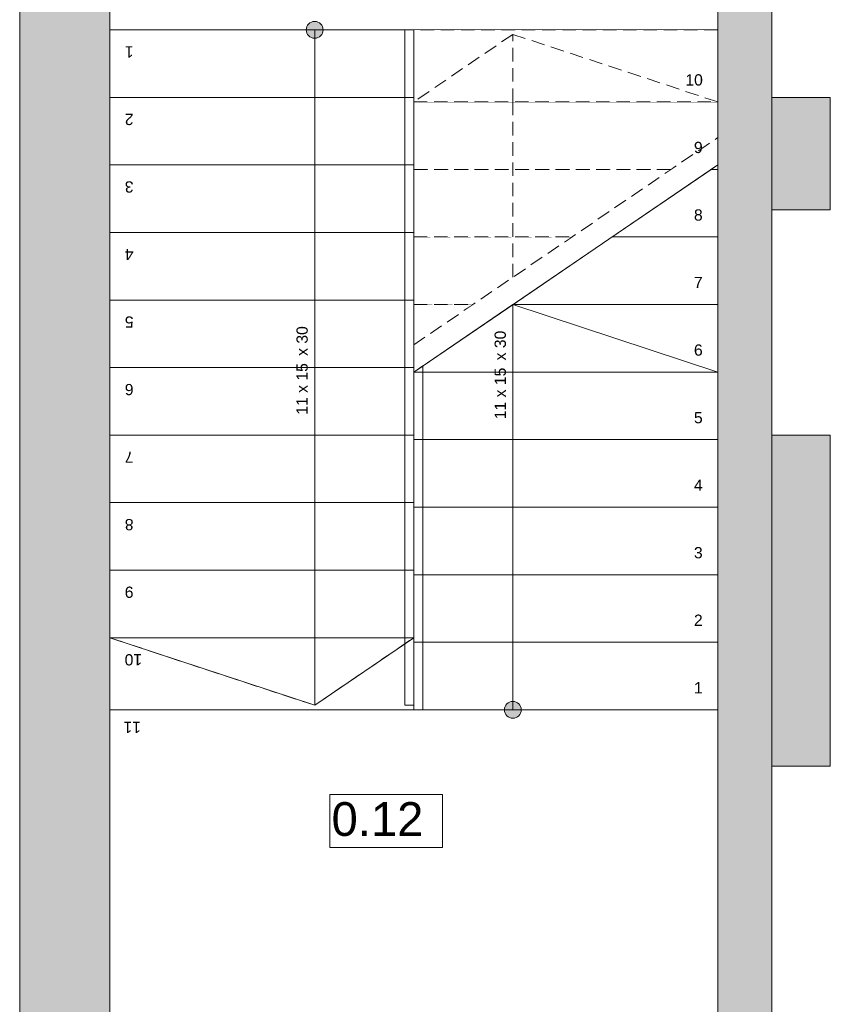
# Model space of a CAD drawing. Header units: millimetres. Extents: x 922208 to 1069538, y -182208 to -99877.
# Tile 219 of 256: x 952747 to 956347, y -106718 to -102345. Entities that reach past the tile are written whole.
import ezdxf

# ---------------------------------------------------------------- set-up
doc = ezdxf.new("R2010")
doc.units = ezdxf.units.MM
doc.header["$MEASUREMENT"] = 0
doc.set_wipeout_variables(frame=1)
for name, pattern in [('HIDDEN', [20, 10, -10]), ('Przerywana gęsta', [90, 60, -30]), ('Wipeout_Contour', [1000, 0, -1000])]:
    doc.linetypes.add(name, pattern=pattern)
for name, color, linetype, lineweight in [('IS_POWRÓT', 5, 'HIDDEN', 30), ('Nowe_210-A Pomieszczenia_Nr_pióra__41', 7, 'Continuous', 15), ('Nowe_220-A Ściany_Nr_pióra__19', 255, 'Continuous', 0), ('Nowe_220-A Ściany_Nr_pióra__27', 7, 'Continuous', 25), ('Nowe_250-A Schody Pochylnie_Nr_pióra__1', 7, 'Continuous', 13), ('Nowe_250-A Schody Pochylnie_Nr_pióra__11', 7, 'Continuous', 13), ('Nowe_250-A Schody Pochylnie_Nr_pióra__71', 7, 'Continuous', 13), ('Nowe_250-A Schody Pochylnie_Nr_pióra__91', 7, 'Continuous', 13), ('Nowe_260-A Balustrady_Nr_pióra__91', 7, 'Continuous', 13), ('Nowe_450-K Stropy_Nr_pióra__89', 7, 'Continuous', 13)]:
    doc.layers.add(name, color=color, linetype=linetype, lineweight=lineweight)
doc.layers.add('Nowe_250-A Schody Pochylnie', color=7, linetype='Continuous')
doc.styles.add('STYL_AUTOMATYCZNY_1', font='arial.ttf')

# ---------------------------------------------------------------- blocks, each defined once
blk = doc.blocks.new('parter01')
at = {"layer": 'Nowe_220-A Ściany_Nr_pióra__19', "linetype": 'Continuous', "lineweight": 0}
for points in [[(956346.55073, -103190.02068), (956346.55073, -102690.02068), (956086.55073, -102690.02068), (956086.55073, -103190.02068)], [(956346.55073, -105660.02068), (956346.55073, -104190.02068), (956086.55073, -104190.02068), (956086.55073, -105660.02068)], [(956086.55073, -106860.02068), (956086.55073, -105660.02068), (955846.55073, -105660.02068), (955846.55073, -106860.02068)]]:
    blk.add_hatch(color=255, dxfattribs=at).paths.add_polyline_path(points)
at = {"layer": 'Nowe_210-A Pomieszczenia_Nr_pióra__41', "color": 7, "linetype": 'Continuous', "lineweight": 0}
for p, q in [((954123.71484, -105785.91432), (954624.09484, -105785.91432)), ((954123.71484, -106021.62882), (954123.71484, -105785.91432)), ((954624.09484, -105785.91432), (954624.09484, -106021.62882)), ((954624.09484, -106021.62882), (954123.71484, -106021.62882))]:
    blk.add_line(p, q, dxfattribs=at)
at = {"layer": 'Nowe_220-A Ściany_Nr_pióra__27', "color": 7, "linetype": 'Continuous', "lineweight": 0}
for points in [[(952746.55073, -101090.02068), (952746.55073, -107160.02071)], [(956086.55073, -105660.02068), (956086.55073, -101090.02068)], [(956346.55073, -102690.02068), (956086.55073, -102690.02068)], [(956086.55073, -102690.02068), (956086.55073, -103190.02068)], [(956346.55073, -103190.02068), (956346.55073, -102690.02068)], [(956086.55073, -103190.02068), (956346.55073, -103190.02068)], [(956346.55073, -104190.02068), (956086.55073, -104190.02068)], [(956086.55073, -104190.02068), (956086.55073, -105660.02068)], [(956346.55073, -105660.02068), (956346.55073, -104190.02068)], [(955846.55073, -105660.02068), (955846.55073, -107100.02068)], [(956086.55073, -106860.02068), (956086.55073, -105660.02068)], [(956086.55073, -105660.02068), (956346.55073, -105660.02068)]]:
    blk.add_lwpolyline(points, dxfattribs=at)
at = {"layer": 'Nowe_250-A Schody Pochylnie_Nr_pióra__1', "color": 7, "linetype": 'Continuous', "lineweight": 0}
for p, q in [((953146.55073, -102390.02068), (953146.55073, -105390.02069)), ((955846.55071, -105410.02067), (955846.55071, -102989.56613)), ((954496.55073, -103910.0207), (954496.55073, -105410.02067)), ((954496.55073, -105410.02068), (955846.55072, -105410.02068))]:
    blk.add_line(p, q, dxfattribs=at)
at = {"layer": 'Nowe_450-K Stropy_Nr_pióra__89', "color": 7, "linetype": 'Continuous', "lineweight": 0}
blk.add_lwpolyline([(953146.55073, -102390.02069), (955846.55073, -102390.02069), (955846.55073, -101090.02068), (953146.55073, -101090.02068)], close=True, dxfattribs=at)
at = {"layer": 'Nowe_210-A Pomieszczenia_Nr_pióra__41', "color": 7, "linetype": 'Continuous', "lineweight": 0, "insert": (954373.90484, -105820.20004), "char_height": 150, "attachment_point": 2, "style": 'STYL_AUTOMATYCZNY_1'}
blk.add_mtext('\\A1;{\\pqc;\\pt0,25;\\fArial|b0|i0|c238|p0;\\W1.000000;0.12\\fArial|b0|i0|c238|p0;\\W1.000000;\\A1{\\H.66x;\\S^  ;}\\fArial|b0|i0|c238|p0;\\W1.000000;\\fArial|b0|i0|c238|p0;\\W1.000000;\\A1{\\H.66x;\\S^  ;}}', dxfattribs=at)
at = {"layer": 'Nowe_250-A Schody Pochylnie_Nr_pióra__71', "color": 7, "linetype": 'Continuous', "lineweight": 0, "insert": (953285.23423, -105487.87787), "char_height": 50, "attachment_point": 4, "rotation": 180, "style": 'STYL_AUTOMATYCZNY_1'}
blk.add_mtext('\\A1;{\\pql;\\fArial|b0|i0|c238|p0;\\W1.000000;11}', dxfattribs=at)
at = {"color": 254, "linetype": 'Wipeout_Contour', "lineweight": 0, "ltscale": 34667.710437}
blk.add_wipeout([(954496.55073, -105410.02068), (955846.55072, -105410.02068), (955846.55072, -105110.02068), (954496.55073, -105110.02068)], dxfattribs=at).dxf.layer = 'Nowe_250-A Schody Pochylnie'
at = {"layer": 'Nowe_250-A Schody Pochylnie_Nr_pióra__71', "linetype": 'Continuous', "lineweight": 0}
blk.add_hatch(color=7, dxfattribs=at).paths.add_polyline_path([(954974.05073, -105410.02068, 1), (954899.05073, -105410.02068, 1)])
at = {"layer": 'Nowe_250-A Schody Pochylnie_Nr_pióra__1', "color": 7, "linetype": 'Continuous', "lineweight": 0}
blk.add_line((953146.55073, -105390.02069), (954496.55073, -105390.02069), dxfattribs=at)
at = {"layer": 'Nowe_250-A Schody Pochylnie_Nr_pióra__11', "color": 7, "linetype": 'Continuous', "lineweight": 0}
for p, q in [((955846.55072, -105110.02068), (954496.55073, -105110.02068)), ((954496.55073, -105110.02068), (954496.55073, -105410.02068)), ((955846.55072, -105410.02068), (955846.55072, -105110.02068)), ((954496.55073, -105410.02068), (955846.55072, -105410.02068))]:
    blk.add_line(p, q, dxfattribs=at)
blk.add_lwpolyline([(954974.05073, -105410.02068, 1), (954899.05073, -105410.02068, 1)], format="xyb", close=True, dxfattribs=at)
at = {"layer": 'Nowe_250-A Schody Pochylnie_Nr_pióra__71', "color": 7, "linetype": 'Continuous', "lineweight": 0, "insert": (955740.91423, -105312.16351), "char_height": 50, "attachment_point": 4, "style": 'STYL_AUTOMATYCZNY_1'}
blk.add_mtext('\\A1;{\\pql;\\fArial|b0|i0|c238|p0;\\W1.000000;1}', dxfattribs=at)
at = {"color": 254, "linetype": 'Wipeout_Contour', "lineweight": 0, "ltscale": 34746.062488}
blk.add_wipeout([(954496.55073, -105110.02068), (955846.55072, -105110.02068), (955846.55072, -104810.02068), (954496.55073, -104810.02068)], dxfattribs=at).dxf.layer = 'Nowe_250-A Schody Pochylnie'
at = {"layer": 'Nowe_250-A Schody Pochylnie_Nr_pióra__11', "color": 7, "linetype": 'Continuous', "lineweight": 0}
for p, q in [((955846.55072, -104810.02068), (954496.55073, -104810.02068)), ((954496.55073, -104810.02068), (954496.55073, -105110.02068)), ((955846.55072, -105110.02068), (955846.55072, -104810.02068)), ((954496.55073, -105110.02068), (955846.55072, -105110.02068)), ((954936.55073, -105410.02068), (954936.55073, -105110.02068))]:
    blk.add_line(p, q, dxfattribs=at)
at = {"layer": 'Nowe_250-A Schody Pochylnie_Nr_pióra__71', "color": 7, "linetype": 'Continuous', "lineweight": 0, "insert": (955740.91423, -105012.16351), "char_height": 50, "attachment_point": 4, "style": 'STYL_AUTOMATYCZNY_1'}
blk.add_mtext('\\A1;{\\pql;\\fArial|b0|i0|c238|p0;\\W1.000000;2}', dxfattribs=at)
at = {"color": 254, "linetype": 'Wipeout_Contour', "lineweight": 0, "ltscale": 34824.651747}
blk.add_wipeout([(954496.55073, -104810.02068), (955846.55072, -104810.02068), (955846.55072, -104510.02068), (954496.55073, -104510.02068)], dxfattribs=at).dxf.layer = 'Nowe_250-A Schody Pochylnie'
at = {"layer": 'Nowe_250-A Schody Pochylnie_Nr_pióra__11', "color": 7, "linetype": 'Continuous', "lineweight": 0}
for p, q in [((955846.55072, -104510.02068), (954496.55073, -104510.02068)), ((954496.55073, -104510.02068), (954496.55073, -104810.02068)), ((955846.55072, -104810.02068), (955846.55072, -104510.02068)), ((954496.55073, -104810.02068), (955846.55072, -104810.02068))]:
    blk.add_line(p, q, dxfattribs=at)
at = {"layer": 'Nowe_250-A Schody Pochylnie_Nr_pióra__71', "color": 7, "linetype": 'Continuous', "lineweight": 0, "insert": (955740.91423, -104712.59878), "char_height": 50, "attachment_point": 4, "style": 'STYL_AUTOMATYCZNY_1'}
blk.add_mtext('\\A1;{\\pql;\\fArial|b0|i0|c238|p0;\\W1.000000;3}', dxfattribs=at)
at = {"color": 254, "linetype": 'Wipeout_Contour', "lineweight": 0, "ltscale": 34903.476611}
blk.add_wipeout([(954496.55073, -104510.02068), (955846.55072, -104510.02068), (955846.55072, -104210.02068), (954496.55073, -104210.02068)], dxfattribs=at).dxf.layer = 'Nowe_250-A Schody Pochylnie'
at = {"layer": 'Nowe_250-A Schody Pochylnie_Nr_pióra__11', "color": 7, "linetype": 'Continuous', "lineweight": 0}
for p, q in [((955846.55072, -104210.02068), (954496.55073, -104210.02068)), ((954496.55073, -104210.02068), (954496.55073, -104510.02068)), ((955846.55072, -104510.02068), (955846.55072, -104210.02068)), ((954496.55073, -104510.02068), (955846.55072, -104510.02068))]:
    blk.add_line(p, q, dxfattribs=at)
at = {"layer": 'Nowe_250-A Schody Pochylnie_Nr_pióra__71', "color": 7, "linetype": 'Continuous', "lineweight": 0, "insert": (955740.91423, -104412.16351), "char_height": 50, "attachment_point": 4, "style": 'STYL_AUTOMATYCZNY_1'}
blk.add_mtext('\\A1;{\\pql;\\fArial|b0|i0|c238|p0;\\W1.000000;4}', dxfattribs=at)
at = {"color": 254, "linetype": 'Wipeout_Contour', "lineweight": 0, "ltscale": 34982.535487}
blk.add_wipeout([(954496.55073, -104210.02068), (955846.55072, -104210.02068), (955846.55072, -103910.02068), (954496.55073, -103910.02068)], dxfattribs=at).dxf.layer = 'Nowe_250-A Schody Pochylnie'
at = {"layer": 'Nowe_250-A Schody Pochylnie_Nr_pióra__11', "color": 7, "linetype": 'Continuous', "lineweight": 0}
for p, q in [((955846.55072, -103910.02068), (954496.55073, -103910.02068)), ((954496.55073, -103910.02068), (954496.55073, -104210.02068)), ((955846.55072, -104210.02068), (955846.55072, -103910.02068)), ((954496.55073, -104210.02068), (955846.55072, -104210.02068))]:
    blk.add_line(p, q, dxfattribs=at)
at = {"layer": 'Nowe_250-A Schody Pochylnie_Nr_pióra__71', "color": 7, "linetype": 'Continuous', "lineweight": 0, "insert": (955740.91423, -104112.58203), "char_height": 50, "attachment_point": 4, "style": 'STYL_AUTOMATYCZNY_1'}
blk.add_mtext('\\A1;{\\pql;\\fArial|b0|i0|c238|p0;\\W1.000000;5}', dxfattribs=at)
at = {"color": 254, "linetype": 'Wipeout_Contour', "lineweight": 0, "ltscale": 35094.43514}
blk.add_wipeout([(954496.55073, -103910.02068), (955846.55072, -103910.02068), (955846.55072, -103610.02068), (954936.55073, -103610.02068)], dxfattribs=at).dxf.layer = 'Nowe_250-A Schody Pochylnie'
at = {"layer": 'Nowe_250-A Schody Pochylnie_Nr_pióra__11', "color": 7, "linetype": 'Continuous', "lineweight": 0}
for p, q in [((955846.55072, -103610.02068), (954936.55073, -103610.02068)), ((955846.55072, -103910.02068), (955846.55072, -103610.02068)), ((954496.55073, -103910.02068), (955846.55072, -103910.02068))]:
    blk.add_line(p, q, dxfattribs=at)
at = {"layer": 'Nowe_250-A Schody Pochylnie_Nr_pióra__71', "color": 7, "linetype": 'Continuous', "lineweight": 0, "insert": (955740.91423, -103812.58203), "char_height": 50, "attachment_point": 4, "style": 'STYL_AUTOMATYCZNY_1'}
blk.add_mtext('\\A1;{\\pql;\\fArial|b0|i0|c238|p0;\\W1.000000;6}', dxfattribs=at)
at = {"color": 254, "linetype": 'Wipeout_Contour', "lineweight": 0, "ltscale": 26182.875426}
blk.add_wipeout([(954496.55073, -103610.02067), (954496.55073, -103788.98861), (954759.03705, -103610.02067)], dxfattribs=at).dxf.layer = 'Nowe_250-A Schody Pochylnie'
at = {"layer": 'Nowe_250-A Schody Pochylnie_Nr_pióra__91', "color": 7, "linetype": 'Przerywana gęsta', "lineweight": 0}
for p, q in [((954496.55073, -103610.02067), (954496.55073, -103788.98861)), ((954759.03704, -103610.02068), (954496.55073, -103610.02068))]:
    blk.add_line(p, q, dxfattribs=at)
at = {"layer": 'Nowe_250-A Schody Pochylnie_Nr_pióra__71', "color": 7, "linetype": 'Continuous', "lineweight": 0, "insert": (954920.27834, -103910.02068), "char_height": 50, "attachment_point": 8, "rotation": 90, "style": 'STYL_AUTOMATYCZNY_1'}
blk.add_mtext('\\A1;{\\pqc;\\pt0,355;\\fArial|b0|i0|c238|p0;\\W1.000000;11 x \\fArial|b0|i0|c238|p0;\\W1.000000;15\\fArial|b0|i0|c238|p0;\\W1.000000;\\A1{\\H.66x;\\S^  ;}\\fArial|b0|i0|c238|p0;\\W1.000000;\\fArial|b0|i0|c238|p0;\\W1.000000; x \\fArial|b0|i0|c238|p0;\\W1.000000;30\\fArial|b0|i0|c238|p0;\\W1.000000;\\A1{\\H.66x;\\S^  ;}\\fArial|b0|i0|c238|p0;\\W1.000000;\\fArial|b0|i0|c238|p0;\\W1.000000;\\fArial|b0|i0|c238|p0;\\W1.000000;\\fArial|b0|i0|c238|p0;\\W1.000000;\\A1{\\H.66x;\\S^  ;}\\fArial|b0|i0|c238|p0;\\W1.000000;}', dxfattribs=at)
at = {"color": 254, "linetype": 'Wipeout_Contour', "lineweight": 0, "ltscale": 35239.492301}
blk.add_wipeout([(954936.55073, -103610.02068), (955846.55072, -103610.02068), (955846.55072, -103310.02068), (955376.55073, -103310.02068)], dxfattribs=at).dxf.layer = 'Nowe_250-A Schody Pochylnie'
at = {"layer": 'Nowe_250-A Schody Pochylnie_Nr_pióra__11', "color": 7, "linetype": 'Continuous', "lineweight": 0}
for p, q in [((955846.55072, -103310.02068), (955376.55073, -103310.02068)), ((955846.55072, -103610.02068), (955846.55072, -103310.02068)), ((954936.55073, -103610.02068), (955846.55072, -103610.02068))]:
    blk.add_line(p, q, dxfattribs=at)
at = {"layer": 'Nowe_250-A Schody Pochylnie_Nr_pióra__71', "color": 7, "linetype": 'Continuous', "lineweight": 0, "insert": (955740.91423, -103512.16351), "char_height": 50, "attachment_point": 4, "style": 'STYL_AUTOMATYCZNY_1'}
blk.add_mtext('\\A1;{\\pql;\\fArial|b0|i0|c238|p0;\\W1.000000;7}', dxfattribs=at)
at = {"color": 254, "linetype": 'Wipeout_Contour', "lineweight": 0, "ltscale": 35384.454456}
blk.add_wipeout([(955376.55073, -103310.02068), (955846.55072, -103310.02068), (955846.55072, -103010.02068), (955816.55073, -103010.02068)], dxfattribs=at).dxf.layer = 'Nowe_250-A Schody Pochylnie'
at = {"color": 254, "linetype": 'Wipeout_Contour', "lineweight": 0, "ltscale": 35011.809804}
blk.add_wipeout([(954496.55073, -103610.02068), (954759.03704, -103610.02068), (955199.03705, -103310.02067), (954496.55073, -103310.02067)], dxfattribs=at).dxf.layer = 'Nowe_250-A Schody Pochylnie'
at = {"layer": 'Nowe_250-A Schody Pochylnie_Nr_pióra__11', "color": 7, "linetype": 'Continuous', "lineweight": 0}
for p, q in [((955846.55072, -103010.02068), (955816.55073, -103010.02068)), ((955846.55072, -103310.02068), (955846.55072, -103010.02068)), ((955376.55073, -103310.02068), (955846.55072, -103310.02068)), ((954936.55073, -103610.02068), (954496.55073, -103910.02068)), ((954936.55073, -105110.02068), (954936.55073, -103610.02068)), ((955846.55073, -103910.02068), (954936.55073, -103610.02068))]:
    blk.add_line(p, q, dxfattribs=at)
at = {"layer": 'Nowe_250-A Schody Pochylnie_Nr_pióra__91', "color": 7, "linetype": 'Przerywana gęsta', "lineweight": 0}
for p, q in [((955199.03705, -103310.02067), (954496.55073, -103310.02067)), ((954496.55073, -103310.02067), (954496.55073, -103610.02068)), ((954496.55073, -103610.02068), (954759.03704, -103610.02068))]:
    blk.add_line(p, q, dxfattribs=at)
at = {"layer": 'Nowe_250-A Schody Pochylnie_Nr_pióra__71', "color": 7, "linetype": 'Continuous', "lineweight": 0, "insert": (955740.91423, -103212.58203), "char_height": 50, "attachment_point": 4, "style": 'STYL_AUTOMATYCZNY_1'}
blk.add_mtext('\\A1;{\\pql;\\fArial|b0|i0|c238|p0;\\W1.000000;8}', dxfattribs=at)
at = {"color": 254, "linetype": 'Wipeout_Contour', "lineweight": 0, "ltscale": 26595.151213}
blk.add_wipeout([(955816.55079, -103010.02068), (955846.55074, -103010.02068), (955846.55074, -102989.56616)], dxfattribs=at).dxf.layer = 'Nowe_250-A Schody Pochylnie'
at = {"color": 254, "linetype": 'Wipeout_Contour', "lineweight": 0, "ltscale": 35157.363838}
blk.add_wipeout([(954496.55073, -103310.02069), (955199.03703, -103310.02069), (955639.03704, -103010.02069), (954496.55073, -103010.02069)], dxfattribs=at).dxf.layer = 'Nowe_250-A Schody Pochylnie'
at = {"layer": 'Nowe_250-A Schody Pochylnie_Nr_pióra__11', "color": 7, "linetype": 'Continuous', "lineweight": 0}
for p, q in [((955846.55074, -103010.02068), (955846.55074, -102989.56616)), ((955816.55073, -103010.02068), (955846.55072, -103010.02068))]:
    blk.add_line(p, q, dxfattribs=at)
at = {"layer": 'Nowe_250-A Schody Pochylnie_Nr_pióra__91', "color": 7, "linetype": 'Przerywana gęsta', "lineweight": 0}
for p, q in [((955639.03704, -103010.02069), (954496.55073, -103010.02069)), ((954496.55073, -103010.02069), (954496.55073, -103310.02069)), ((954496.55073, -103310.02069), (955199.03703, -103310.02069))]:
    blk.add_line(p, q, dxfattribs=at)
at = {"color": 254, "linetype": 'Wipeout_Contour', "lineweight": 0, "ltscale": 44160.237011}
blk.add_wipeout([(954496.55073, -103010.02069), (955639.03704, -103010.02069), (955846.55074, -102868.53407), (955846.55074, -102710.02068), (954496.55073, -102710.02068)], dxfattribs=at).dxf.layer = 'Nowe_250-A Schody Pochylnie'
at = {"layer": 'Nowe_250-A Schody Pochylnie_Nr_pióra__11', "color": 7, "linetype": 'Przerywana gęsta', "lineweight": 0}
blk.add_line((954496.55073, -103788.98862), (955846.55073, -102868.53408), dxfattribs=at)
at = {"layer": 'Nowe_250-A Schody Pochylnie_Nr_pióra__11', "color": 7, "linetype": 'Continuous', "lineweight": 0}
blk.add_line((954496.55073, -103910.02068), (955846.55073, -102989.56614), dxfattribs=at)
at = {"layer": 'Nowe_250-A Schody Pochylnie_Nr_pióra__91', "color": 7, "linetype": 'Przerywana gęsta', "lineweight": 0}
for p, q in [((955846.55074, -102710.02068), (954496.55073, -102710.02068)), ((954496.55073, -102710.02068), (954496.55073, -103010.02069)), ((955846.55074, -102868.53407), (955846.55074, -102710.02068)), ((954496.55073, -103010.02069), (955639.03704, -103010.02069))]:
    blk.add_line(p, q, dxfattribs=at)
at = {"layer": 'Nowe_250-A Schody Pochylnie_Nr_pióra__71', "color": 7, "linetype": 'Continuous', "lineweight": 0, "insert": (955740.91423, -102912.58203), "char_height": 50, "attachment_point": 4, "style": 'STYL_AUTOMATYCZNY_1'}
blk.add_mtext('\\A1;{\\pql;\\fArial|b0|i0|c238|p0;\\W1.000000;9}', dxfattribs=at)
at = {"color": 254, "linetype": 'Wipeout_Contour', "lineweight": 0, "ltscale": 53095.276051}
blk.add_wipeout([(954496.55073, -102710.02068), (955846.55074, -102710.02068), (955846.55074, -102410.02069), (955846.55074, -102390.02069), (954496.55073, -102390.02069), (954496.55073, -102410.02069)], dxfattribs=at).dxf.layer = 'Nowe_250-A Schody Pochylnie'
at = {"layer": 'Nowe_220-A Ściany_Nr_pióra__19', "linetype": 'Continuous', "lineweight": 0}
blk.add_hatch(color=255, dxfattribs=at).paths.add_polyline_path([(955846.55073, -101090.02068), (955846.55073, -105660.02068), (956086.55073, -105660.02068), (956086.55073, -101090.02068)])
at = {"layer": 'Nowe_220-A Ściany_Nr_pióra__27', "color": 7, "linetype": 'Continuous', "lineweight": 0}
blk.add_lwpolyline([(955846.55073, -101090.02068), (955846.55073, -105660.02068)], dxfattribs=at)
at = {"layer": 'Nowe_250-A Schody Pochylnie_Nr_pióra__1', "color": 7, "linetype": 'Continuous', "lineweight": 0}
for p, q in [((954496.55073, -102390.02068), (953146.55073, -102390.02068)), ((954496.55073, -105390.02069), (954496.55073, -102390.02068))]:
    blk.add_line(p, q, dxfattribs=at)
at = {"layer": 'Nowe_250-A Schody Pochylnie_Nr_pióra__11', "color": 7, "linetype": 'Przerywana gęsta', "lineweight": 0}
for p, q in [((954936.55073, -102410.02068), (954496.55073, -102710.02068)), ((954936.55073, -102710.02068), (954936.55073, -102410.02068)), ((955846.55073, -102710.02068), (954936.55073, -102410.02068)), ((954936.55073, -103488.98862), (954936.55073, -102710.02068))]:
    blk.add_line(p, q, dxfattribs=at)
at = {"layer": 'Nowe_250-A Schody Pochylnie_Nr_pióra__91', "color": 7, "linetype": 'Przerywana gęsta', "lineweight": 0}
for p, q in [((955846.55074, -102390.02069), (954496.55073, -102390.02069)), ((954496.55073, -102390.02069), (954496.55073, -102410.02069)), ((954496.55073, -102410.02069), (954496.55073, -102710.02068)), ((955846.55074, -102410.02069), (955846.55074, -102390.02069)), ((955846.55074, -102710.02068), (955846.55074, -102410.02069)), ((954496.55073, -102710.02068), (955846.55074, -102710.02068))]:
    blk.add_line(p, q, dxfattribs=at)
at = {"layer": 'Nowe_250-A Schody Pochylnie_Nr_pióra__71', "color": 7, "linetype": 'Continuous', "lineweight": 0, "insert": (955702.77823, -102612.58203), "char_height": 50, "attachment_point": 4, "style": 'STYL_AUTOMATYCZNY_1'}
blk.add_mtext('\\A1;{\\pql;\\fArial|b0|i0|c238|p0;\\W1.000000;10}', dxfattribs=at)
at = {"color": 254, "linetype": 'Wipeout_Contour', "lineweight": 0, "ltscale": 34987.37058}
blk.add_wipeout([(954496.55073, -102390.02069), (953146.55073, -102390.02069), (953146.55073, -102690.02069), (954496.55073, -102690.02069)], dxfattribs=at).dxf.layer = 'Nowe_250-A Schody Pochylnie'
at = {"layer": 'Nowe_250-A Schody Pochylnie_Nr_pióra__71', "linetype": 'Continuous', "lineweight": 0}
blk.add_hatch(color=7, dxfattribs=at).paths.add_polyline_path([(954019.05073, -102390.02069, 1), (954094.05073, -102390.02069, 1)])
at = {"layer": 'Nowe_250-A Schody Pochylnie_Nr_pióra__11', "color": 7, "linetype": 'Continuous', "lineweight": 0}
for p, q in [((954496.55073, -102390.02069), (953146.55073, -102390.02069)), ((953146.55073, -102390.02069), (953146.55073, -102690.02069)), ((954496.55073, -102690.02069), (954496.55073, -102390.02069)), ((953146.55073, -102690.02069), (954496.55073, -102690.02069))]:
    blk.add_line(p, q, dxfattribs=at)
blk.add_lwpolyline([(954019.05073, -102390.02069, 1), (954094.05073, -102390.02069, 1)], format="xyb", close=True, dxfattribs=at)
at = {"layer": 'Nowe_250-A Schody Pochylnie_Nr_pióra__71', "color": 7, "linetype": 'Continuous', "lineweight": 0, "insert": (953252.18723, -102487.87787), "char_height": 50, "attachment_point": 4, "rotation": 180, "style": 'STYL_AUTOMATYCZNY_1'}
blk.add_mtext('\\A1;{\\pql;\\fArial|b0|i0|c238|p0;\\W1.000000;1}', dxfattribs=at)
at = {"color": 254, "linetype": 'Wipeout_Contour', "lineweight": 0, "ltscale": 34906.232584}
blk.add_wipeout([(954496.55073, -102690.02069), (953146.55073, -102690.02069), (953146.55073, -102990.02069), (954496.55073, -102990.02069)], dxfattribs=at).dxf.layer = 'Nowe_250-A Schody Pochylnie'
at = {"layer": 'Nowe_250-A Schody Pochylnie_Nr_pióra__11', "color": 7, "linetype": 'Continuous', "lineweight": 0}
for p, q in [((954056.55073, -102390.02069), (954056.55073, -102690.02069)), ((954496.55073, -102690.02069), (953146.55073, -102690.02069)), ((953146.55073, -102690.02069), (953146.55073, -102990.02069)), ((954496.55073, -102990.02069), (954496.55073, -102690.02069)), ((953146.55073, -102990.02069), (954496.55073, -102990.02069))]:
    blk.add_line(p, q, dxfattribs=at)
at = {"layer": 'Nowe_250-A Schody Pochylnie_Nr_pióra__11', "color": 7, "linetype": 'Przerywana gęsta', "lineweight": 0}
blk.add_line((954056.55073, -102390.02069), (954056.55073, -102690.02069), dxfattribs=at)
at = {"layer": 'Nowe_250-A Schody Pochylnie_Nr_pióra__71', "color": 7, "linetype": 'Continuous', "lineweight": 0, "insert": (953252.18723, -102787.87787), "char_height": 50, "attachment_point": 4, "rotation": 180, "style": 'STYL_AUTOMATYCZNY_1'}
blk.add_mtext('\\A1;{\\pql;\\fArial|b0|i0|c238|p0;\\W1.000000;2}', dxfattribs=at)
at = {"color": 254, "linetype": 'Wipeout_Contour', "lineweight": 0, "ltscale": 34825.319031}
blk.add_wipeout([(954496.55073, -102990.02069), (953146.55073, -102990.02069), (953146.55073, -103290.02069), (954496.55073, -103290.02069)], dxfattribs=at).dxf.layer = 'Nowe_250-A Schody Pochylnie'
at = {"layer": 'Nowe_250-A Schody Pochylnie_Nr_pióra__11', "color": 7, "linetype": 'Continuous', "lineweight": 0}
for p, q in [((954496.55073, -102990.02069), (953146.55073, -102990.02069)), ((953146.55073, -102990.02069), (953146.55073, -103290.02069)), ((954496.55073, -103290.02069), (954496.55073, -102990.02069)), ((953146.55073, -103290.02069), (954496.55073, -103290.02069))]:
    blk.add_line(p, q, dxfattribs=at)
at = {"layer": 'Nowe_250-A Schody Pochylnie_Nr_pióra__71', "color": 7, "linetype": 'Continuous', "lineweight": 0, "insert": (953252.18723, -103087.4426), "char_height": 50, "attachment_point": 4, "rotation": 180, "style": 'STYL_AUTOMATYCZNY_1'}
blk.add_mtext('\\A1;{\\pql;\\fArial|b0|i0|c238|p0;\\W1.000000;3}', dxfattribs=at)
at = {"color": 254, "linetype": 'Wipeout_Contour', "lineweight": 0, "ltscale": 34744.631488}
blk.add_wipeout([(954496.55073, -103290.02069), (953146.55073, -103290.02069), (953146.55073, -103590.02069), (954496.55073, -103590.02069)], dxfattribs=at).dxf.layer = 'Nowe_250-A Schody Pochylnie'
at = {"layer": 'Nowe_250-A Schody Pochylnie_Nr_pióra__11', "color": 7, "linetype": 'Continuous', "lineweight": 0}
for p, q in [((954496.55073, -103290.02069), (953146.55073, -103290.02069)), ((953146.55073, -103290.02069), (953146.55073, -103590.02069)), ((954496.55073, -103590.02069), (954496.55073, -103290.02069)), ((953146.55073, -103590.02069), (954496.55073, -103590.02069))]:
    blk.add_line(p, q, dxfattribs=at)
at = {"layer": 'Nowe_250-A Schody Pochylnie_Nr_pióra__71', "color": 7, "linetype": 'Continuous', "lineweight": 0, "insert": (953252.18723, -103387.87787), "char_height": 50, "attachment_point": 4, "rotation": 180, "style": 'STYL_AUTOMATYCZNY_1'}
blk.add_mtext('\\A1;{\\pql;\\fArial|b0|i0|c238|p0;\\W1.000000;4}', dxfattribs=at)
at = {"color": 254, "linetype": 'Wipeout_Contour', "lineweight": 0, "ltscale": 34664.171535}
blk.add_wipeout([(954496.55073, -103590.02069), (953146.55073, -103590.02069), (953146.55073, -103890.02069), (954496.55073, -103890.02069)], dxfattribs=at).dxf.layer = 'Nowe_250-A Schody Pochylnie'
at = {"layer": 'Nowe_250-A Schody Pochylnie_Nr_pióra__11', "color": 7, "linetype": 'Continuous', "lineweight": 0}
for p, q in [((954496.55073, -103590.02069), (953146.55073, -103590.02069)), ((953146.55073, -103590.02069), (953146.55073, -103890.02069)), ((954496.55073, -103890.02069), (954496.55073, -103590.02069)), ((953146.55073, -103890.02069), (954496.55073, -103890.02069))]:
    blk.add_line(p, q, dxfattribs=at)
at = {"layer": 'Nowe_250-A Schody Pochylnie_Nr_pióra__71', "color": 7, "linetype": 'Continuous', "lineweight": 0, "insert": (953252.18723, -103687.45934), "char_height": 50, "attachment_point": 4, "rotation": 180, "style": 'STYL_AUTOMATYCZNY_1'}
blk.add_mtext('\\A1;{\\pql;\\fArial|b0|i0|c238|p0;\\W1.000000;5}', dxfattribs=at)
at = {"color": 254, "linetype": 'Wipeout_Contour', "lineweight": 0, "ltscale": 34583.94076}
blk.add_wipeout([(954496.55073, -103890.02069), (953146.55073, -103890.02069), (953146.55073, -104190.02069), (954496.55073, -104190.02069)], dxfattribs=at).dxf.layer = 'Nowe_250-A Schody Pochylnie'
at = {"layer": 'Nowe_250-A Schody Pochylnie_Nr_pióra__11', "color": 7, "linetype": 'Continuous', "lineweight": 0}
for p, q in [((954496.55073, -103890.02069), (953146.55073, -103890.02069)), ((953146.55073, -103890.02069), (953146.55073, -104190.02069)), ((954496.55073, -104190.02069), (954496.55073, -103890.02069)), ((953146.55073, -104190.02069), (954496.55073, -104190.02069))]:
    blk.add_line(p, q, dxfattribs=at)
at = {"layer": 'Nowe_250-A Schody Pochylnie_Nr_pióra__71', "color": 7, "linetype": 'Continuous', "lineweight": 0, "char_height": 50, "style": 'STYL_AUTOMATYCZNY_1'}
for s, insert, attachment_point, rotation in [('\\A1;{\\pqc;\\pt0,355;\\fArial|b0|i0|c238|p0;\\W1.000000;11 x \\fArial|b0|i0|c238|p0;\\W1.000000;15\\fArial|b0|i0|c238|p0;\\W1.000000;\\A1{\\H.66x;\\S^  ;}\\fArial|b0|i0|c238|p0;\\W1.000000;\\fArial|b0|i0|c238|p0;\\W1.000000; x \\fArial|b0|i0|c238|p0;\\W1.000000;30\\fArial|b0|i0|c238|p0;\\W1.000000;\\A1{\\H.66x;\\S^  ;}\\fArial|b0|i0|c238|p0;\\W1.000000;\\fArial|b0|i0|c238|p0;\\W1.000000;\\fArial|b0|i0|c238|p0;\\W1.000000;\\fArial|b0|i0|c238|p0;\\W1.000000;\\A1{\\H.66x;\\S^  ;}\\fArial|b0|i0|c238|p0;\\W1.000000;}', (954040.27834, -103890.02069), 8, 90), ('\\A1;{\\pql;\\fArial|b0|i0|c238|p0;\\W1.000000;6}', (953252.18723, -103987.45934), 4, 180)]:
    blk.add_mtext(s, dxfattribs=dict(at, insert=insert, attachment_point=attachment_point, rotation=rotation))
at = {"color": 254, "linetype": 'Wipeout_Contour', "lineweight": 0, "ltscale": 34503.940761}
blk.add_wipeout([(954496.55073, -104190.02069), (953146.55073, -104190.02069), (953146.55073, -104490.02069), (954496.55073, -104490.02069)], dxfattribs=at).dxf.layer = 'Nowe_250-A Schody Pochylnie'
at = {"layer": 'Nowe_250-A Schody Pochylnie_Nr_pióra__11', "color": 7, "linetype": 'Continuous', "lineweight": 0}
for p, q in [((954496.55073, -104190.02069), (953146.55073, -104190.02069)), ((953146.55073, -104190.02069), (953146.55073, -104490.02069)), ((954496.55073, -104490.02069), (954496.55073, -104190.02069)), ((953146.55073, -104490.02069), (954496.55073, -104490.02069))]:
    blk.add_line(p, q, dxfattribs=at)
at = {"layer": 'Nowe_250-A Schody Pochylnie_Nr_pióra__71', "color": 7, "linetype": 'Continuous', "lineweight": 0, "insert": (953252.18723, -104287.87787), "char_height": 50, "attachment_point": 4, "rotation": 180, "style": 'STYL_AUTOMATYCZNY_1'}
blk.add_mtext('\\A1;{\\pql;\\fArial|b0|i0|c238|p0;\\W1.000000;7}', dxfattribs=at)
at = {"color": 254, "linetype": 'Wipeout_Contour', "lineweight": 0, "ltscale": 34424.173147}
blk.add_wipeout([(954496.55073, -104490.02069), (953146.55073, -104490.02069), (953146.55073, -104790.02069), (954496.55073, -104790.02069)], dxfattribs=at).dxf.layer = 'Nowe_250-A Schody Pochylnie'
at = {"layer": 'Nowe_250-A Schody Pochylnie_Nr_pióra__11', "color": 7, "linetype": 'Continuous', "lineweight": 0}
for p, q in [((954496.55073, -104490.02069), (953146.55073, -104490.02069)), ((953146.55073, -104490.02069), (953146.55073, -104790.02069)), ((954496.55073, -104790.02069), (954496.55073, -104490.02069)), ((953146.55073, -104790.02069), (954496.55073, -104790.02069))]:
    blk.add_line(p, q, dxfattribs=at)
at = {"layer": 'Nowe_250-A Schody Pochylnie_Nr_pióra__71', "color": 7, "linetype": 'Continuous', "lineweight": 0, "insert": (953252.18723, -104587.45934), "char_height": 50, "attachment_point": 4, "rotation": 180, "style": 'STYL_AUTOMATYCZNY_1'}
blk.add_mtext('\\A1;{\\pql;\\fArial|b0|i0|c238|p0;\\W1.000000;8}', dxfattribs=at)
at = {"color": 254, "linetype": 'Wipeout_Contour', "lineweight": 0, "ltscale": 34344.639538}
blk.add_wipeout([(954496.55073, -104790.02069), (953146.55073, -104790.02069), (953146.55073, -105090.02069), (954496.55073, -105090.02069)], dxfattribs=at).dxf.layer = 'Nowe_250-A Schody Pochylnie'
at = {"layer": 'Nowe_250-A Schody Pochylnie_Nr_pióra__11', "color": 7, "linetype": 'Continuous', "lineweight": 0}
for p, q in [((954496.55073, -104790.02069), (953146.55073, -104790.02069)), ((953146.55073, -104790.02069), (953146.55073, -105090.02069)), ((954496.55073, -105090.02069), (954496.55073, -104790.02069)), ((953146.55073, -105090.02069), (954496.55073, -105090.02069))]:
    blk.add_line(p, q, dxfattribs=at)
at = {"layer": 'Nowe_250-A Schody Pochylnie_Nr_pióra__71', "color": 7, "linetype": 'Continuous', "lineweight": 0, "insert": (953252.18723, -104887.45934), "char_height": 50, "attachment_point": 4, "rotation": 180, "style": 'STYL_AUTOMATYCZNY_1'}
blk.add_mtext('\\A1;{\\pql;\\fArial|b0|i0|c238|p0;\\W1.000000;9}', dxfattribs=at)
at = {"color": 254, "linetype": 'Wipeout_Contour', "lineweight": 0, "ltscale": 51375.007302}
blk.add_wipeout([(954496.55073, -105090.02069), (953146.55073, -105090.02069), (953146.55073, -105390.02069), (953146.55073, -105410.02069), (954496.55073, -105410.02069), (954496.55073, -105390.02069)], dxfattribs=at).dxf.layer = 'Nowe_250-A Schody Pochylnie'
at = {"layer": 'Nowe_220-A Ściany_Nr_pióra__19', "linetype": 'Continuous', "lineweight": 0}
blk.add_hatch(color=255, dxfattribs=at).paths.add_polyline_path([(953146.55066, -101090.02068), (952746.55073, -101090.02068), (952746.55073, -107160.02065), (953146.5508, -107160.02065)])
at = {"layer": 'Nowe_220-A Ściany_Nr_pióra__27', "color": 7, "linetype": 'Continuous', "lineweight": 0}
blk.add_lwpolyline([(953146.55073, -106860.02068), (953146.55073, -101090.02068)], dxfattribs=at)
at = {"layer": 'Nowe_250-A Schody Pochylnie_Nr_pióra__11', "color": 7, "linetype": 'Continuous', "lineweight": 0}
for p, q in [((954056.55073, -102690.02069), (954056.55073, -105090.02069)), ((954496.55073, -105090.02069), (953146.55073, -105090.02069)), ((953146.55073, -105090.02069), (953146.55073, -105390.02069)), ((953146.55073, -105090.02069), (954056.55073, -105390.02069)), ((954056.55073, -105090.02069), (954056.55073, -105390.02069)), ((954056.55073, -105390.02069), (954496.55073, -105090.02069)), ((954496.55073, -105390.02069), (954496.55073, -105090.02069)), ((953146.55073, -105390.02069), (953146.55073, -105410.02069)), ((954496.55073, -105410.02069), (954496.55073, -105390.02069)), ((953146.55073, -105410.02069), (954496.55073, -105410.02069))]:
    blk.add_line(p, q, dxfattribs=at)
at = {"layer": 'Nowe_250-A Schody Pochylnie_Nr_pióra__11', "color": 7, "linetype": 'Przerywana gęsta', "lineweight": 0}
for p, q in [((954056.55073, -102690.02069), (954056.55073, -105090.02069)), ((953146.55073, -105090.02069), (954056.55073, -105390.02069)), ((954056.55073, -105090.02069), (954056.55073, -105390.02069)), ((954056.55073, -105390.02069), (954496.55073, -105090.02069))]:
    blk.add_line(p, q, dxfattribs=at)
at = {"layer": 'Nowe_260-A Balustrady_Nr_pióra__91', "color": 7, "linetype": 'Continuous', "lineweight": 0}
for points in [[(954496.55073, -102390.02069), (954456.55073, -102390.02069), (954456.55073, -105390.02069), (954496.55073, -105390.02069)], [(954496.55073, -105410.02068), (954536.55073, -105410.02068), (954536.55073, -103882.74796), (954496.55073, -103910.02068)]]:
    blk.add_lwpolyline(points, close=True, dxfattribs=at)
at = {"layer": 'Nowe_250-A Schody Pochylnie_Nr_pióra__71', "color": 7, "linetype": 'Continuous', "lineweight": 0, "insert": (953290.32323, -105187.45934), "char_height": 50, "attachment_point": 4, "rotation": 180, "style": 'STYL_AUTOMATYCZNY_1'}
blk.add_mtext('\\A1;{\\pql;\\fArial|b0|i0|c238|p0;\\W1.000000;10}', dxfattribs=at)

msp = doc.modelspace()

# ---------------------------------------------------------------- block references
at = {"layer": 'IS_POWRÓT', "color": 27, "linetype": 'ByBlock', "lineweight": 30}
msp.add_blockref('parter01', (0, 0), dxfattribs=at)

doc.saveas('drawing.dxf')
